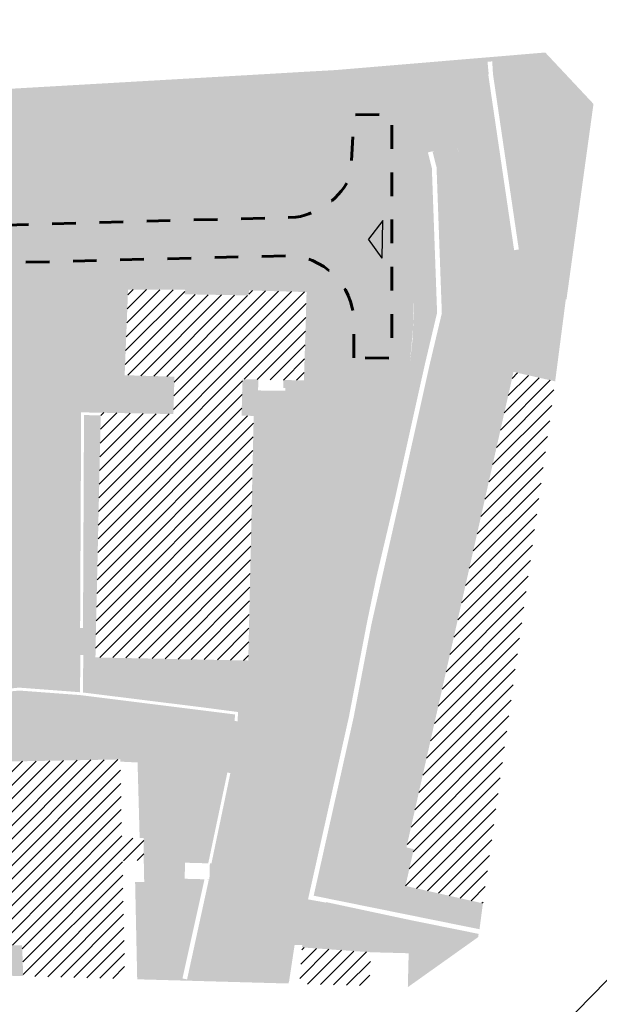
# Model space of a CAD drawing. Header units: metres. Extents: x -95 to 1056, y -129 to 218.
# Tile 9 of 9: x 878 to 940, y -49 to 55. Entities that reach past the tile are written whole.
import ezdxf
from ezdxf.xclip import XClip

# ---------------------------------------------------------------- set-up
doc = ezdxf.new("R2010")
doc.units = ezdxf.units.M
doc.header["$LTSCALE"] = 0.01
doc.header["$MEASUREMENT"] = 0
doc.header["$XCLIPFRAME"] = 0
doc.linetypes.add('Przerywana długa', pattern=[500, 250, -250])
for name, color, linetype in [('0_MDCP z klauzulą', 7, 'Continuous'), ('3_budynki.PZT', 7, 'Continuous'), ('3_utwardzenia.PZT', 7, 'Continuous'), ('3_zieleń.PZT', 7, 'Continuous'), ('4_opisy.PZT', 7, 'Continuous'), ('Mapa Lądowisko Bochnia_5_0', 7, 'Continuous')]:
    doc.layers.add(name, color=color, linetype=linetype)
picture_1 = doc.add_image_def('image1.tif', size_in_pixel=(6614, 4961))
pattern_1 = [(45, (804.5050680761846, 0), (-0.7071067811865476, 0.7071067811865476), [])]

# ---------------------------------------------------------------- blocks, each defined once
blk = doc.blocks.new('Rysunek_2_5', base_point=(882.6227404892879, 44.48312269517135))
at = {"layer": 'Mapa Lądowisko Bochnia_5_0', "color": 9, "lineweight": 0}
image = blk.add_image(picture_1, insert=(860.176497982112, -129.0731638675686), size_in_units=(279.9926666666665, 210.01566666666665), rotation=45.75810412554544, dxfattribs=at)
image.set_boundary_path([(-0.5, -0.5), (6613.5, 4960.5)])

msp = doc.modelspace()

# ---------------------------------------------------------------- hatches: boundary and pattern name
at = {"layer": '3_budynki.PZT', "linetype": 'Continuous', "lineweight": 9}
h = msp.add_hatch(dxfattribs=at)
h.set_pattern_fill('PZT_oznaczenia_budynków__59', style=0, pattern_type=2)
h.set_pattern_definition(pattern_1)
h.paths.add_polyline_path([(886.3559981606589, -9.414649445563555), (886.2978029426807, -12.49867494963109), (897.5591967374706, -12.7456765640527), (902.4753105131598, -12.84327443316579), (902.7984441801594, 1.749891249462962), (903.0522355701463, 13.03258994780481), (901.7673199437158, 13.05793650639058), (901.862343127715, 16.91334451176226), (908.3699627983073, 16.78730393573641), (908.649388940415, 26.13269964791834), (902.5443170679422, 26.29942524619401), (902.5229585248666, 25.7758377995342), (895.7466617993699, 25.89832319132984), (895.7685816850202, 26.37948794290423), (889.750413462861, 26.39178635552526), (889.3893765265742, 17.33524991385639), (894.659761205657, 17.18576632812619), (894.5532701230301, 13.22433215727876), (886.867376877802, 13.39830722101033)])
h = msp.add_hatch(dxfattribs=at)
h.set_pattern_fill('PZT_oznaczenia_budynków__59', style=0, pattern_type=2)
h.set_pattern_definition(pattern_1)
h.paths.add_polyline_path([(919.1193530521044, -36.68798764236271), (919.9942187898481, -32.79405518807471), (919.2210138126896, -32.61335083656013), (930.5561493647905, 17.68196904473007), (934.8441736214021, 16.70301632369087), (934.9644078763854, 16.68640050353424), (927.315076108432, -38.5304578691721)])
h = msp.add_hatch(dxfattribs=at)
h.set_pattern_fill('PZT_oznaczenia_budynków__59', style=0, pattern_type=2)
h.set_pattern_definition(pattern_1)
h.paths.add_polyline_path([(857.5992877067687, -26.27219386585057), (863.3974299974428, -26.22375851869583), (863.5240020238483, -29.37605601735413), (868.6003971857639, -29.2947408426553), (868.7640990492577, -32.58090908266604), (875.1633230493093, -32.53159179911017), (875.1436784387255, -23.56495284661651), (888.9229541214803, -23.30483436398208), (889.0972666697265, -31.66833334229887), (891.4090227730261, -31.61652869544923), (891.412176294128, -33.99257373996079), (889.1498197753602, -34.03665303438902), (889.197848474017, -36.30301548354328), (889.4145457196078, -46.5284536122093), (878.6486771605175, -46.22861204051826), (878.5332639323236, -42.97431167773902), (868.9429285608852, -42.88906216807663), (868.9519637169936, -43.0374480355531), (852.7892918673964, -43.27960225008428), (852.7653374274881, -42.30304529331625), (852.6167195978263, -36.24430308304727), (852.4685408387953, -30.20346053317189), (852.4514920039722, -29.50842614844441), (855.8804582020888, -29.49093308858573), (857.670044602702, -29.48180341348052)])
h = msp.add_hatch(dxfattribs=at)
h.set_pattern_fill('PZT_oznaczenia_budynków__59', style=0, pattern_type=2)
h.set_pattern_definition(pattern_1)
h.paths.add_polyline_path([(915.428817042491, -43.70243301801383), (915.3300069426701, -47.25022841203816), (907.9028393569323, -47.04337342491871), (908.1523496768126, -43.19055151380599)])
at = {"layer": '3_utwardzenia.PZT', "linetype": 'Continuous', "lineweight": 0}
h = msp.add_hatch(color=254, dxfattribs=at)
h.paths.add_polyline_path([(774.6570386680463, 8.647780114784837), (775.1587667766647, 8.695469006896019), (775.1591674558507, 7.810099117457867), (777.8093239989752, 7.673324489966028), (781.6100779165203, 7.599461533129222), (782.6851990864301, 7.730771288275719), (783.8949147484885, 8.124087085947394), (784.7669579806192, 8.562733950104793), (785.3485041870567, 8.88201712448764), (786.477159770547, 9.77012175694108), (792.3595759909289, 15.64611353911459), (794.6391275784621, 17.75507279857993), (795.812203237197, 18.43209041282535), (796.8218821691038, 18.81812856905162), (798.1929208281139, 19.18023494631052), (805.9555442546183, 19.30883609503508), (807.4491145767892, 19.78755176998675), (811.5762099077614, 22.348368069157), (817.8928810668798, 19.33738127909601), (817.8638747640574, 19.07110203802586), (815.4275186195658, 19.09051758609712), (815.4352677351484, 18.93522037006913), (814.8050616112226, 18.93917437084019), (814.8272820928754, 17.63106237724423), (814.4722374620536, 17.63239379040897), (814.5146138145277, 16.06258665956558), (812.2390515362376, 16.0907180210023), (811.6667177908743, 16.63069255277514), (805.8711657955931, 16.65371551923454), (805.076711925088, 16.4628751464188), (804.0863159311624, 16.087521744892), (803.5882979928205, 15.70136022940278), (803.1012283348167, 15.10577155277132), (802.7652572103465, 14.35745663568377), (802.589224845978, 13.60671093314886), (802.5954489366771, 8.485777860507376), (802.636570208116, 7.782620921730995), (802.7981798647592, 7.112949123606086), (803.1414031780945, 6.639642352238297), (803.6148792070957, 6.157056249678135), (804.2332853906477, 5.757202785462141), (804.7586810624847, 5.663198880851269), (805.0901209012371, 5.670509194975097), (812.4931625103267, 5.833792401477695), (812.5009732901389, 3.747244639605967), (805.092659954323, 3.766879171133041), (804.7536408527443, 3.767510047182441), (804.0758101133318, 3.495715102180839), (803.4050854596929, 3.014483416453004), (803.0099576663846, 2.491575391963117), (802.7188753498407, 1.880981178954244), (802.6246916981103, -10.04568878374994), (802.7055790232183, -11.22091711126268), (802.9501073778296, -12.36150442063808), (803.3145939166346, -13.31597817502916), (803.7923373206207, -14.1472288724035), (804.8314437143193, -15.50510190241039), (805.8157623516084, -16.52599987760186), (807.0324029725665, -17.39452704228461), (808.592589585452, -18.06040325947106), (810.3743378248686, -18.39903708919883), (812.5647949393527, -18.42591888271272), (812.238857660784, -8.605939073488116), (820.8713290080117, -8.600888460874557), (820.8730263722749, -11.45192664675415), (823.0370655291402, -11.45142155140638), (823.0368274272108, -10.43128380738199), (826.1167538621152, -10.44483794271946), (826.1060973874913, -11.44008961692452), (828.4667019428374, -11.46536535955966), (828.4775210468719, -10.45522720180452), (839.2064839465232, -10.50244320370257), (839.217254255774, -8.590154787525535), (846.9100424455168, -8.738692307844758), (848.6202033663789, -8.73009474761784), (850.023085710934, -8.563713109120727), (851.2467509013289, -8.583280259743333), (851.8728105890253, -8.586792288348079), (857.3232013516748, -8.617367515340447), (857.3693496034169, -10.49830314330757), (859.7464881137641, -10.462740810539), (866.1341188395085, -10.49637814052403), (866.1364063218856, -10.19638604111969), (871.6460166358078, -8.279817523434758), (875.7150029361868, -6.832146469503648), (875.9371674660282, -6.626956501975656), (876.0277521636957, -6.364812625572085), (876.0618054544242, -5.785190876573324), (875.950311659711, -5.482583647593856), (875.738144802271, -5.267583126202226), (871.0387749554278, -3.379394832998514), (871.573484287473, 17.83071914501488), (876.1673780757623, 17.76775187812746), (876.5045463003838, 17.88606750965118), (876.6703878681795, 18.23265310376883), (876.6905062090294, 19.17062498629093), (876.7439349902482, 21.54600440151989), (876.661573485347, 23.17423122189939), (876.3421953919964, 24.27672414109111), (876.037003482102, 24.894994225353), (875.0604532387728, 26.0135422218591), (873.8970238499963, 26.82553486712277), (872.5388028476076, 27.39451264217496), (871.3343245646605, 27.62113362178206), (870.3579236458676, 27.60609219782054), (869.4851174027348, 27.2975322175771), (868.3679328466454, 26.75237291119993), (866.9797722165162, 25.84297197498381), (865.7844784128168, 24.78761766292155), (864.4388789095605, 23.50259145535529), (863.44558379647, 22.56201094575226), (862.4700819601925, 21.37526105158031), (861.8818209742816, 20.32790212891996), (861.526240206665, 18.76012888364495), (860.0213538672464, 19.22167818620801), (859.7173086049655, 18.06481725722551), (859.3218696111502, 18.01727233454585), (837.6432023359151, 17.8555503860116), (832.3133910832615, 17.84654901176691), (828.8943144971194, 17.84020143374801), (814.7075079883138, 24.75669556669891), (815.2619302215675, 25.1840899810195), (818.0485994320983, 27.71726915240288), (818.201602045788, 28.44626311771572), (817.4663533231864, 29.76671846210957), (816.6393564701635, 44.14813941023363), (822.6523852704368, 44.49391580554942), (824.2517699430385, 42.31368312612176), (825.030928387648, 28.05716966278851), (825.6372995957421, 26.10845753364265), (826.3653603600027, 25.11744768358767), (826.9349603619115, 24.6115802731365), (827.7902252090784, 24.10807849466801), (828.858814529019, 23.83652211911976), (836.5903115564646, 23.83487292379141), (852.3918257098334, 23.75613301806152), (853.2459981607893, 25.03326830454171), (853.3632390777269, 31.45450699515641), (848.6405534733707, 31.36372879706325), (848.5991474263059, 33.9584899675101), (838.9405400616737, 33.85897223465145), (838.9577020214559, 39.95876500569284), (839.7065965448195, 39.95758358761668), (839.7115525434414, 43.09916134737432), (838.9626580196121, 43.10034276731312), (838.9646017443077, 44.33245880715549), (838.1159607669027, 44.33537280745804), (838.0559079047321, 45.37968813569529), (847.3568184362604, 45.91453262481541), (847.4169827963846, 45.27168963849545), (851.5706644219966, 45.60951939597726), (851.5129543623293, 46.15352926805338), (854.6574099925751, 46.33434971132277), (855.9707789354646, 34.80563156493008), (856.406606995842, 33.93450935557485), (857.1511023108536, 33.25133534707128), (858.0758741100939, 32.83927088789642), (859.1875250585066, 32.73376178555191), (878.843798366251, 33.2857758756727), (894.8450685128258, 33.64403358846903), (906.6434958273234, 33.96280136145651), (907.8441623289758, 34.0776924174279), (908.8449851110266, 34.33137284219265), (909.8641189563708, 34.80451785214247), (910.7131878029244, 35.30369927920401), (911.4197249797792, 35.88585494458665), (912.1104372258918, 36.59509157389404), (912.6882094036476, 37.28869038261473), (913.0112583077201, 37.99306202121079), (913.1419641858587, 38.4297002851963), (913.2540598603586, 39.41768386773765), (913.227115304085, 41.4539731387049), (913.1864302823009, 41.85652093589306), (913.1710332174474, 42.48569732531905), (911.0731032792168, 48.18600345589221), (910.7913281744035, 49.17231111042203), (910.7324871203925, 49.55892066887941), (911.725990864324, 49.61605163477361), (919.7085603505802, 50.28388796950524), (919.7738686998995, 38.26358131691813), (920.0042354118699, 25.23633943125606), (919.9163176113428, 22.26082460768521), (919.5761302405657, 18.57621736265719), (919.3955593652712, 17.25849426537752), (917.3169509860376, 7.068975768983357), (915.2603372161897, -3.019126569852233), (911.0207663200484, -23.74788744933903), (907.2283799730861, -42.30467342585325), (906.2048767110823, -46.99608325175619), (899.9285938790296, -46.82128170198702), (903.8698817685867, -26.84797617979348), (902.6571507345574, -25.51863056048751), (900.5800556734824, -24.76052710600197), (900.2650442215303, -24.68011657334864), (898.2355347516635, -34.29831323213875), (895.7856431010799, -34.23171406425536), (895.7395289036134, -35.92805326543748), (897.842159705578, -35.985212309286), (895.5075076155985, -46.47215542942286), (895.9960082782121, -46.57877204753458), (895.9671637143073, -46.71095140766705), (894.0445038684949, -46.65740316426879), (895.4777184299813, -36.01515614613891), (891.4601231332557, -36.25507341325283), (891.412176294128, -33.99257373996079), (891.4090227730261, -31.61652869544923), (890.9785404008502, -31.62617546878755), (890.7559377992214, -23.62567830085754), (888.9278914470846, -23.54172676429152), (888.9229541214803, -23.30483436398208), (875.1436784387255, -23.56495284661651), (873.9498946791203, -23.63479522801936), (873.9626041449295, -29.43593773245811), (875.1565351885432, -29.43332200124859), (875.1633230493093, -32.53159179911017), (871.3063656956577, -32.56131644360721), (871.2820620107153, -29.4077619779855), (869.6418042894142, -29.42040305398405), (869.6661079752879, -32.57395751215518), (868.7640990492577, -32.58090908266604), (868.6003971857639, -29.2947408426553), (863.5240020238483, -29.37605601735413), (863.3974299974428, -26.22375851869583), (857.5992877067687, -26.27219386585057), (857.670044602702, -29.48180341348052), (852.4514920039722, -29.50842614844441), (852.4685408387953, -30.20346053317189), (851.4144213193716, -30.22931754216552), (851.5442975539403, -35.52401621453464), (852.5984170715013, -35.49815920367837), (852.7892918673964, -43.27960225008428), (868.9519637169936, -43.0374480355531), (868.9429285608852, -42.88906216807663), (871.7721159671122, -42.91421111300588), (871.7540444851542, -45.8375311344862), (872.1105788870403, -45.83973517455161), (872.1286420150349, -42.91738031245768), (878.5332639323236, -42.97431167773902), (878.6486771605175, -46.22861204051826), (784.1255786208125, -43.59603722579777), (778.4325379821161, -43.43747962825), (775.0362778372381, -40.03685018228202), (774.9772380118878, -26.63429941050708), (776.6853316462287, -26.45830679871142), (776.7158690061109, -26.75719752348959), (777.9348370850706, -27.34370191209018), (793.3213070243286, -27.23192337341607), (799.7586325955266, -25.63735813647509), (805.9063679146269, -25.28728606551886), (814.3578704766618, -25.1228486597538), (814.472715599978, -25.10477290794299), (814.3826910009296, -26.64380849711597), (814.57725053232, -31.24469867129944), (812.5481331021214, -31.51918840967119), (813.0287114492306, -34.37763888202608), (814.1622696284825, -35.68656906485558), (814.5974025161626, -36.00544618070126), (816.2054415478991, -36.80517836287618), (818.1050730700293, -37.16260591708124), (820.6796761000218, -37.20009698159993), (823.8227564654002, -36.88366040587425), (829.9102655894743, -36.197619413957), (832.7704746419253, -35.72250214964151), (832.0269980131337, -28.86525101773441), (831.9974098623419, -27.58950023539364), (831.6294903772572, -22.33746051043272), (839.7951924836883, -21.66098500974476), (839.8140171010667, -22.04269600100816), (845.8197780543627, -21.61149338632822), (846.8639412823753, -21.98703926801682), (848.340342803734, -21.30309542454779), (855.210627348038, -20.51208955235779), (856.8198829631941, -20.27864498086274), (857.9140785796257, -19.59942781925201), (858.2771176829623, -18.71066316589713), (858.2694890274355, -18.04603482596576), (878.2282277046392, -16.0203706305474), (884.6563401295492, -16.49751175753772), (901.0708461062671, -18.55168846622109), (901.0339720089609, -19.23572371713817), (901.335584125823, -19.2737897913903), (901.3555365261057, -18.97821494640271), (903.6103496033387, -18.45731809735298), (904.2706681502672, -18.12328304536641), (904.8742359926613, -17.77585555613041), (905.4469024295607, -17.23082973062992), (905.8595575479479, -16.61791150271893), (908.68661620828, -2.86779541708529), (908.8017138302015, -1.839463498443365), (908.7625873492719, -1.127155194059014), (908.5411181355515, -0.4229170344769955), (908.2364875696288, 0.1529303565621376), (907.6036225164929, 0.9507284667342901), (906.8953214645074, 1.570736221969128), (902.7984441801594, 1.749891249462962), (902.9136046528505, 6.942033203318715), (908.05035934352, 7.271656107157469), (909.3296427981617, 7.323942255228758), (909.851238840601, 7.559966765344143), (910.412309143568, 7.912489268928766), (910.8962033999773, 8.592824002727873), (911.0034231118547, 9.094211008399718), (912.1423204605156, 14.41163188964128), (913.0870578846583, 22.00356676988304), (913.1554690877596, 22.81913032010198), (912.9787215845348, 23.88461627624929), (912.6128495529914, 24.81323765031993), (912.1210192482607, 25.64118870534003), (911.3610732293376, 26.42316188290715), (910.5532245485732, 27.08428252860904), (908.7779942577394, 28.17104718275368), (889.7391067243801, 28.31513555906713), (886.4687447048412, 28.02576682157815), (885.3592398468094, 26.79334117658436), (884.4263331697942, 25.62901899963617), (883.6542103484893, 24.39186446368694), (883.2148316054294, 22.96605580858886), (883.0594496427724, 21.4549017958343), (882.9526578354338, 13.43914602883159), (882.8958916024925, -1.243134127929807), (882.7126352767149, -7.488444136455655), (882.7601018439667, -8.510381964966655), (883.0437616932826, -8.944365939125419), (883.5737645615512, -9.29023001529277), (884.6760323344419, -9.390319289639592), (884.9791249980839, -9.394708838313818), (886.3559981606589, -9.414649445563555), (886.3023473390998, -12.30767927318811), (882.6735471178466, -12.17678255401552), (882.7491050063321, -15.2682314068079), (877.3665287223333, -15.19094922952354), (867.6353457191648, -15.14999356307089), (858.8595153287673, -15.16004167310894), (857.3386864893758, -17.26631317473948), (833.9798751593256, -19.72538890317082), (812.5788988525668, -22.06306151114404), (812.6130094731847, -21.00078924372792), (810.0276260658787, -20.89945732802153), (808.5242158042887, -20.68433652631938), (806.9703531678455, -20.1396561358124), (805.3682940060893, -19.36126071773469), (803.8775583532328, -18.2132317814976), (802.8552273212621, -17.18602627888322), (802.0854259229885, -16.24172144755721), (801.2931560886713, -14.89283996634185), (800.8104546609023, -13.76840834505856), (800.3492399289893, -12.49954218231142), (800.1173624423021, -11.45733984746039), (800.0840849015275, 8.481586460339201), (800.0817120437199, 9.903333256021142), (799.8919566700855, 10.942706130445), (799.5642089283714, 11.87607498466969), (799.0353040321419, 12.76862464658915), (798.7830202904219, 13.14165462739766), (798.5654744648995, 13.44196721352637), (798.2460025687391, 13.80334611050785), (798.0378196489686, 13.95112062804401), (797.7711197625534, 14.04527858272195), (797.3913897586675, 14.13586423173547), (796.7999563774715, 14.18427350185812), (796.1543393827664, 14.16673311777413), (795.5609922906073, 14.08889921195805), (794.5309798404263, 13.7454010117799), (793.6336799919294, 13.24352146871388), (788.169435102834, 7.868054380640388), (786.7054800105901, 6.713315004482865), (785.2585962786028, 5.913628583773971), (783.3433889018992, 5.286312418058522), (781.5630879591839, 5.087860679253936), (777.5429610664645, 5.196831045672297), (775.2360193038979, 5.208735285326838), (775.3443315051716, 4.47059960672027), (774.6950017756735, 4.464706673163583)])
h.paths.add_polyline_path([(847.9932700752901, 44.1898915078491), (848.3430107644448, 44.23026167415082), (848.3030742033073, 44.57624588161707), (847.9534006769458, 44.53529383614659)], flags=0)
h.paths.add_polyline_path([(850.7790411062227, 44.51000471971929), (851.1268045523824, 44.54374173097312), (851.0920656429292, 44.90308949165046), (850.744082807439, 44.87035728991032)], flags=0)
h.paths.add_polyline_path([(778.2266273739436, -32.05635957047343), (778.3190209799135, -35.549152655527), (793.0269044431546, -35.61689480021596), (793.1247793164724, -32.75970038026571), (793.4135699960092, -32.7745799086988), (793.2949145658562, -35.87964171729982), (778.0618268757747, -35.79813420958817), (777.9768438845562, -32.06321637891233)], flags=0)
for color, points in [(9, [(919.7085603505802, 50.28388796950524), (921.9181326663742, 50.46874482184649), (922.0274317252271, 50.42370867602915), (922.0858751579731, 42.40419745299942), (922.8877010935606, 42.47283633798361), (923.5487144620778, 42.21993057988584), (924.1116771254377, 41.89501052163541), (924.5948748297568, 41.41098858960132), (924.9522447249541, 40.36450534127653), (927.3584103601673, 23.12728494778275), (926.3642156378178, 22.43359912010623), (925.381919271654, 23.39107081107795), (925.2061073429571, 24.38585227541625), (924.2554862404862, 24.61371083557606), (923.0308465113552, 39.13689428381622), (922.1699341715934, 41.0693776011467), (921.976118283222, 41.02002780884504), (921.4915632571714, 40.89671346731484), (921.9101616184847, 39.25224020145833), (922.4648852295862, 23.94626650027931), (921.1662499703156, 18.46554893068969), (918.0489305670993, 4.471822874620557), (916.0326652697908, -4.049733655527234), (915.034439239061, -8.862790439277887), (913.1296943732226, -18.80053836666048), (908.8010893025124, -38.11114708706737), (910.6891481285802, -38.4481106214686), (909.80607520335, -43.30688702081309), (908.1523496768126, -43.19055151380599), (908.1966035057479, -42.94449949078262), (907.3816775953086, -42.92842151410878), (906.7916802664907, -46.81251639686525), (906.707210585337, -47.0100738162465), (906.2048767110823, -46.99608325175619), (911.0207663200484, -23.74788744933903), (915.2603372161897, -3.019126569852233), (917.3169509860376, 7.068975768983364), (919.3955593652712, 17.25849426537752), (919.5761302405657, 18.57621736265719), (919.7472917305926, 20.07060812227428), (919.8797728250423, 21.28161958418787), (919.9163176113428, 22.26082460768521), (920.0165671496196, 24.10921122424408), (919.7738686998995, 38.26358131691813)]), (254, [(922.0274317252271, 50.42370867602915), (924.7280248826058, 49.29307888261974), (927.8802623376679, 49.17103610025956), (927.8992613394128, 49.02079657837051), (927.2122248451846, 48.60463822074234), (929.6922588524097, 33.21332688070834), (930.0830616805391, 30.4542471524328), (932.0698166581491, 27.27706213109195), (934.343907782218, 25.89988764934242), (936.0957843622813, 25.39633165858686), (934.9644078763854, 16.68640050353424), (930.5561493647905, 17.68196904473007), (928.5855124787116, 18.03776430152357), (917.5210746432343, -31.82424316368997), (915.967111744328, -31.48282279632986), (927.3740084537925, 20.4352698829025), (926.3642156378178, 22.43359912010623), (927.3575627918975, 23.13335672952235), (924.9522447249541, 40.36450534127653), (924.6133446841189, 41.39248722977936), (924.1116771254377, 41.89501052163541), (923.5487144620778, 42.21993057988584), (922.8877010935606, 42.47283633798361), (922.0858751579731, 42.40419745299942)]), (9, [(873.2033178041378, 47.40082342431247), (874.1342942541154, 35.08133299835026), (874.3855958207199, 34.79471910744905), (877.5256822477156, 34.80162235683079), (878.5958863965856, 34.80397512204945), (892.2855398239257, 35.21543833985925), (908.5719245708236, 35.72795364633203), (908.2806264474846, 49.42310717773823), (910.7324871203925, 49.5589206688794), (910.7913281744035, 49.17231111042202), (911.0731032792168, 48.18600345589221), (913.1710332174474, 42.48569732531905), (913.1864302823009, 41.85652093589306), (913.227115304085, 41.4539731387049), (913.2540598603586, 39.41768386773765), (913.1419641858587, 38.4297002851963), (913.0112583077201, 37.99306202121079), (912.6882094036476, 37.28869038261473), (912.1104372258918, 36.59509157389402), (911.4197249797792, 35.88585494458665), (910.7131878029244, 35.30369927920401), (909.8641189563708, 34.80451785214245), (908.8449851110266, 34.33137284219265), (907.8441623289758, 34.0776924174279), (906.6434958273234, 33.96280136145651), (894.8450685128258, 33.64403358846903), (886.3056503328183, 33.40374806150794), (878.843798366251, 33.2857758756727), (859.1875250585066, 32.73376178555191), (858.0758741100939, 32.83927088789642), (857.1511023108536, 33.25133534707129), (856.406606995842, 33.93450935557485), (855.9707789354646, 34.80563156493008), (854.6574099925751, 46.33434971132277), (857.2081733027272, 46.48103015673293), (858.1755290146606, 33.85891244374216), (872.503172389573, 34.89710089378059), (871.7367334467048, 44.18622740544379), (869.8222322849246, 44.04067569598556), (869.5741140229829, 47.19212776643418)]), (9, [(905.1685646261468, 49.23896992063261), (905.5649122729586, 39.63966618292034), (903.4410794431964, 39.55216375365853), (903.0470070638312, 49.11697075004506)]), (9, [(882.9526578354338, 13.4391460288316), (883.0594496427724, 21.4549017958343), (883.2148316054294, 22.96605580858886), (883.6542103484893, 24.39186446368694), (884.4263331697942, 25.62901899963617), (885.3592398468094, 26.79334117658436), (886.4687447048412, 28.02576682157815), (889.7391067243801, 28.31513555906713), (908.7779942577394, 28.17104718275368), (910.5532245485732, 27.08428252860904), (911.3610732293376, 26.42316188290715), (912.1210192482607, 25.64118870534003), (912.6128495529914, 24.81323765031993), (912.9787215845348, 23.88461627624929), (913.1554690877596, 22.81913032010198), (913.0870578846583, 22.00356676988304), (912.1423204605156, 14.41163188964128), (911.0034231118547, 9.094211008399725), (910.8962033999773, 8.592824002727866), (910.412309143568, 7.912489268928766), (909.851238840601, 7.559966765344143), (909.3296427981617, 7.323942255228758), (908.05035934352, 7.271656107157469), (908.3208301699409, 15.69054234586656), (906.3972938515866, 15.69337650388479), (906.4003413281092, 15.9974993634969), (906.1740869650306, 15.99450552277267), (906.1896235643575, 16.82953308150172), (908.3699627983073, 16.78730393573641), (908.649388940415, 26.13269964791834), (902.5443170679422, 26.29942524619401), (902.5229585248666, 25.7758377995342), (895.7466617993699, 25.89832319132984), (895.7685816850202, 26.37948794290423), (889.750413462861, 26.39178635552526), (889.3893765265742, 17.33524991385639), (894.659761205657, 17.18576632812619), (894.5532701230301, 13.22433215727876), (884.7846338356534, 13.40822791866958)]), (9, [(906.8953214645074, 1.570736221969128), (907.6036225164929, 0.9507284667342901), (908.2364875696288, 0.1529303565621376), (908.5411181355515, -0.4229170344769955), (908.7625873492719, -1.127155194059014), (908.8017138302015, -1.839463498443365), (908.68661620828, -2.86779541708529), (905.8595575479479, -16.61791150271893), (905.4469024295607, -17.23082973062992), (904.8742359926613, -17.77585555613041), (904.2706681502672, -18.12328304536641), (903.6103496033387, -18.45731809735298), (901.3555365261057, -18.97821494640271), (901.4018060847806, -18.2927777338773), (897.4489548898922, -17.77510463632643), (897.5591967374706, -12.7456765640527), (902.4753105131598, -12.84327443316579), (904.1098004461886, -12.91357848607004)]), (9, [(900.5800556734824, -24.76052710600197), (902.6571507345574, -25.51863056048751), (903.8698817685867, -26.84797617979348), (901.1994127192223, -40.94182572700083), (899.9285938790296, -46.82128170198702), (895.9671637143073, -46.71095140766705), (895.9960082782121, -46.57877204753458), (898.2948957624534, -36.04418821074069), (898.072718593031, -35.99569742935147), (898.3640687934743, -35.99940016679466), (898.4101829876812, -34.30306096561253), (898.5771578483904, -34.30933754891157)]), (254, [(909.80607520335, -43.30688702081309), (910.698637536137, -38.39535824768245), (919.5507466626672, -40.28294136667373), (926.8557947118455, -41.75880808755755), (926.8257388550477, -42.09301326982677), (919.4105156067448, -47.36387517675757), (919.3664487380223, -47.36985965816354), (919.4568429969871, -43.80968394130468), (915.428817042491, -43.70243301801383)])]:
    msp.add_hatch(color=color, dxfattribs=at).paths.add_polyline_path(points)
at = {"layer": '3_zieleń.PZT', "linetype": 'Continuous', "lineweight": 0}
for points in [[(921.9181326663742, 50.46874482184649), (933.9165763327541, 51.47255652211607), (939.0201790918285, 46.03449321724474), (936.1610377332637, 25.34537116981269), (934.343907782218, 25.89988764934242), (932.0698166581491, 27.27706213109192), (930.0830616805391, 30.4542471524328), (929.6922588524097, 33.21332688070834), (927.2122248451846, 48.60463822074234), (927.8992613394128, 49.02079657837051), (930.6198908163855, 30.56321058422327), (931.1145421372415, 30.63614940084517), (928.3801872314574, 49.18685292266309), (928.3021139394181, 50.5294718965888), (927.8029572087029, 50.50044503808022), (927.9285095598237, 49.16904432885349), (924.7280248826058, 49.29307888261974)], [(873.2033178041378, 47.40082342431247), (874.1342942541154, 35.08133299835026), (874.3855958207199, 34.79471910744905), (878.5958863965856, 34.80397512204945), (892.2855398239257, 35.21543833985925), (908.5719245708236, 35.72795364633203), (908.2806264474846, 49.42310717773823), (905.1685646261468, 49.23896992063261), (905.5649122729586, 39.63966618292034), (903.4410794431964, 39.55216375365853), (903.0470070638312, 49.11697075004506)], [(930.5561493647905, 17.68196904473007), (919.2210138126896, -32.61335083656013), (919.9942187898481, -32.79405518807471), (919.1193530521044, -36.68798764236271), (927.315076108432, -38.5304578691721), (926.9548106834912, -41.26871030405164), (909.4006857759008, -37.72218349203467), (913.6192901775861, -18.90230558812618), (915.5247886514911, -8.960625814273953), (918.5362531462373, 4.359896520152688), (921.6535551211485, 18.35354433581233), (922.9670065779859, 23.89679170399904), (922.4078973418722, 39.32377387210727), (921.976118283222, 41.02002780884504), (922.129448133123, 41.02758786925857), (922.1699341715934, 41.0693776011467), (923.0308465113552, 39.13689428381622), (924.2554862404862, 24.61371083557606), (925.2061073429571, 24.38585227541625), (925.381919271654, 23.39107081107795), (926.3642156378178, 22.43359912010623), (927.3740084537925, 20.4352698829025), (915.967111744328, -31.48282279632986), (917.5210746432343, -31.82424316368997), (928.5855124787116, 18.03776430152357)], [(901.862343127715, 16.91334451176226), (903.5310117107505, 16.88102548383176), (903.519436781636, 15.72221420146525), (906.3972938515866, 15.69337650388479), (908.3208301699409, 15.69054234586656), (908.05035934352, 7.271656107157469), (902.9136046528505, 6.942033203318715), (903.0522355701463, 13.03258994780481), (901.7673199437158, 13.05793650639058)], [(775.2360193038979, 5.208735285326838), (777.5429610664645, 5.196831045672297), (781.5630879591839, 5.087860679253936), (783.3433889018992, 5.286312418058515), (785.2585962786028, 5.913628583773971), (786.7054800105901, 6.713315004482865), (788.169435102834, 7.868054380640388), (793.6336799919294, 13.24352146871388), (794.5309798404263, 13.7454010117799), (795.5609922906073, 14.08889921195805), (796.1543393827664, 14.16673311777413), (796.7999563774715, 14.18427350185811), (797.3913897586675, 14.13586423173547), (797.7711197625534, 14.04527858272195), (798.0378196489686, 13.95112062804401), (798.2460025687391, 13.80334611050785), (798.5654744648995, 13.44196721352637), (798.7830202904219, 13.14165462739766), (799.0353040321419, 12.76862464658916), (799.5642089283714, 11.87607498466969), (799.8919566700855, 10.942706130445), (800.0817120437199, 9.903333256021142), (800.1173624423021, -11.45733984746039), (800.3492399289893, -12.49954218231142), (800.8104546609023, -13.76840834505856), (801.2931560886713, -14.89283996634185), (802.0854259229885, -16.24172144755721), (802.8552273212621, -17.18602627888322), (803.8775583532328, -18.2132317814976), (805.3682940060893, -19.36126071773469), (805.9733051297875, -19.65733762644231), (806.9195468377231, -20.11497077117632), (808.5242158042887, -20.68433652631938), (810.0276260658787, -20.89945732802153), (812.6130094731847, -21.00078924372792), (812.5788988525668, -22.06306151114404), (833.9798751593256, -19.72538890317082), (857.3386864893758, -17.26631317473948), (858.8595153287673, -15.16004167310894), (867.6353457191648, -15.14999356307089), (877.3665287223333, -15.19094922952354), (882.7491050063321, -15.2682314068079), (882.6735471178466, -12.17678255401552), (884.7086222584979, -12.22922480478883), (884.6600403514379, -16.19542760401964), (878.2141612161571, -15.71149582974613), (843.1512782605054, -19.28278179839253), (795.1942452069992, -24.65114530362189), (776.6853316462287, -26.45830679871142), (775.6444451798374, -26.56293396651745), (775.3568171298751, 1.400386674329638), (774.722807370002, 1.400867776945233), (774.6950017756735, 4.464706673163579), (775.3443315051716, 4.470599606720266)], [(884.6760323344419, -9.390319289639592), (884.3147181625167, -9.385086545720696), (883.5737645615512, -9.290230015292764), (883.0437616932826, -8.944365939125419), (882.7601018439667, -8.510381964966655), (882.7126352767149, -7.488444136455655), (882.8958916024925, -1.243134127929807), (882.9526578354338, 13.4391460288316), (884.7846338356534, 13.40822791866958)], [(884.9791249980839, -9.394708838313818), (885.0863859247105, 13.11262471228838), (886.8601815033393, 13.10424037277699), (886.3559981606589, -9.414649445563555)], [(902.4753105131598, -12.84327443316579), (902.7984441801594, 1.749891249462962), (906.8953214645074, 1.570736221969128), (904.1098004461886, -12.91357848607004)], [(897.4489548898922, -17.77510463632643), (884.9695597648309, -16.22605741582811), (885.0124679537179, -12.24418224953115), (886.3023473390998, -12.30767927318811), (886.2920512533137, -12.51683409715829), (897.5591967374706, -12.7456765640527)], [(895.4777184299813, -36.01515614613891), (894.0445038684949, -46.65740316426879), (890.7190838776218, -46.56478646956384), (890.4975678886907, -36.27547186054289), (891.4601231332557, -36.25507341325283)]]:
    msp.add_hatch(color=81, dxfattribs=at).paths.add_polyline_path(points)
at = {"layer": '4_opisy.PZT', "linetype": 'Continuous', "lineweight": 30}
msp.add_hatch(color=190, dxfattribs=at).paths.add_polyline_path([(916.6390721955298, 29.70503705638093), (916.7312782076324, 33.70397417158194), (915.1855737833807, 31.73908286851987)])

# ---------------------------------------------------------------- linework, layer by layer
at = {"layer": '4_opisy.PZT', "color": 190, "linetype": 'Continuous', "lineweight": 30}
for p, q in [((916.7312782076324, 33.70397417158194), (915.1855737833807, 31.73908286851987)), ((916.6390721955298, 29.70503705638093), (916.7312782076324, 33.70397417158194)), ((916.6390721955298, 29.70503705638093), (915.1855737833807, 31.73908286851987))]:
    msp.add_line(p, q, dxfattribs=at)
at = {"layer": '4_opisy.PZT', "color": 1, "linetype": 'Przerywana długa', "lineweight": 60, "flags": 128}
msp.add_lwpolyline([(913.6528674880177, 19.18616947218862), (913.6528674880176, 23.04289753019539, 0.4127826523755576), (906.5355040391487, 29.97436425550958), (871.1235614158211, 29.08763028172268), (871.0118402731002, 33.06582822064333), (907.5179785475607, 34.0464800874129, 0.2474191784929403), (913.301722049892, 38.39153295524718), (913.6528674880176, 44.88003121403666), (917.6842368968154, 44.93337504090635), (917.6842368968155, 19.11682250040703)], format="xyb", close=True, dxfattribs=at)

# ---------------------------------------------------------------- block references
at = {"layer": '0_MDCP z klauzulą', "color": 250, "linetype": 'Continuous', "lineweight": 15}
ref = msp.add_blockref('Rysunek_2_5', (882.6227404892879, 44.48312269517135), dxfattribs=at)
XClip(ref).set_block_clipping_path([(860.1764979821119, -129.0731638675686), (1055.524339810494, 71.51376013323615), (905.068982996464, 218.0394092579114), (709.7211411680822, 17.45248525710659)])

doc.saveas('drawing.dxf')
